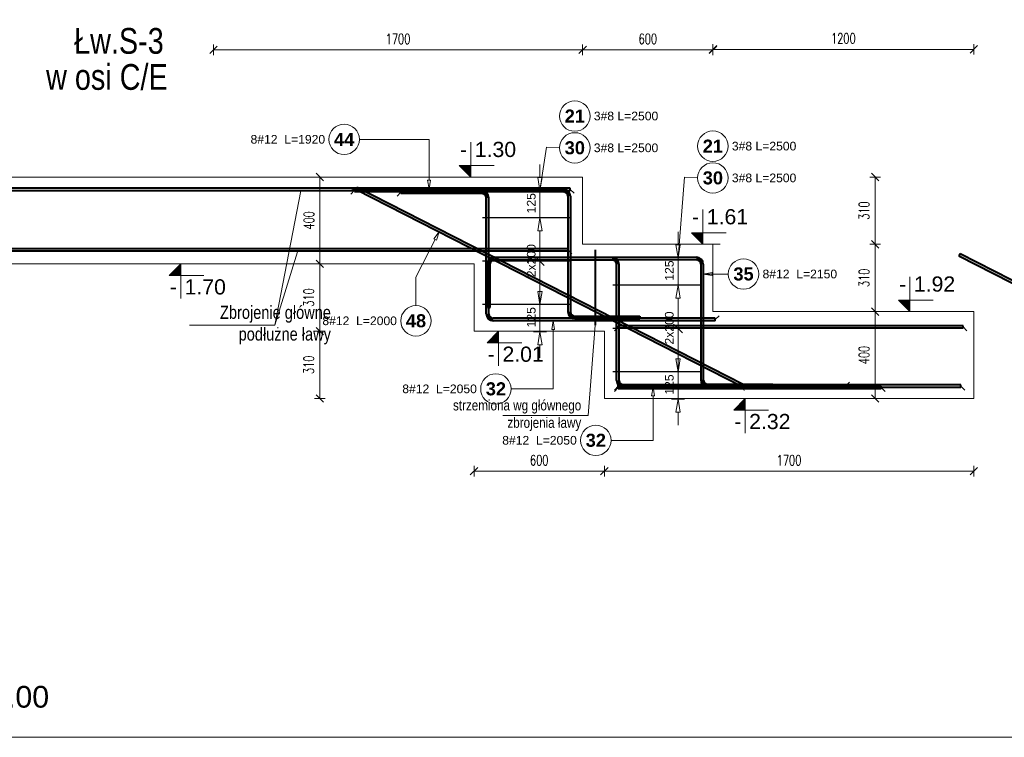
# Model space of a CAD drawing. Extents: x 40861 to 114399, y -71497 to -5875.
# Tile 17 of 45: x 74041 to 78574, y -36644 to -33339. Entities that reach past the tile are written whole.
import ezdxf
from ezdxf.enums import TextEntityAlignment as Align

# ---------------------------------------------------------------- set-up
doc = ezdxf.new("R2010")
doc.units = 0
doc.header["$LTSCALE"] = 10
doc.header["$MEASUREMENT"] = 0
doc.linetypes.add('HIDDEN', pattern=[0.375, 0.25, -0.125])
for name, color, linetype in [('AutoCAD_Structural_Detailing_symbole graficzne', 7, 'Continuous'), ('RCAD_kształt pręta', 7, 'Continuous'), ('RCAD_opis kształtu pręta', 7, 'Continuous'), ('RCAD_opis rozkładu', 7, 'Continuous'), ('RCAD_pręt wyrzucony', 130, 'Continuous'), ('RCAD_rozkład pręta', 7, 'Continuous'), ('RCAD_symbole graficzne', 7, 'Continuous')]:
    doc.layers.add(name, color=color, linetype=linetype)
for name, color, linetype, lineweight in [('P-Opis', 1, 'Continuous', 18), ('P-Opis fundamenty', 193, 'Continuous', 9), ('P-Przerywana', 13, 'HIDDEN', 9), ('P-Wymiar', 254, 'Continuous', 9)]:
    doc.layers.add(name, color=color, linetype=linetype, lineweight=lineweight)
doc.styles.add('_Fd Opis', font='arial.ttf', dxfattribs={"width": 0.8})
doc.styles.add('ROMANS', font='romans.shx', dxfattribs={"width": 0.7})
doc.styles.add('style1', font='arial.ttf')
doc.styles.add('style3', font='arialbd.ttf')
doc.dimstyles.new('A25', dxfattribs={"dimscale": 27, "dimtxt": 1.75, "dimasz": 0.05, "dimexe": 0, "dimexo": 0, "dimgap": 1, "dimtad": 1, "dimdec": 4, "dimrnd": 1, "dimdsep": 46, "dimtxsty": 'ROMANS', "dimblk": '[[[[[[[[', "dimcen": 2, "dimdle": 2, "dimse1": 1, "dimse2": 1, "dimclrd": 256, "dimclrt": 1, "dimadec": 0, "dimazin": 0, "dimtfac": 1, "dimtdec": 4, "dimtix": 1, "dimtmove": 2, "dimatfit": 3, "dimldrblk": '[[[[[[[[', "dimfxl": 0, "dimtvp": 0.6, "dimtolj": 1, "dimlwd": -1, "dimarcsym": 0})

# ---------------------------------------------------------------- blocks, each defined once
blk = doc.blocks.new('[[[[[[[[')
at = {"layer": 'P-Wymiar'}
for p, q in [((-12.7, -12.7), (12.7, 12.7)), ((0, 0), (-4.6, 0)), ((0, 18), (0, -18))]:
    blk.add_line(p, q, dxfattribs=at)
blk = doc.blocks.new('*D708')
at = {"layer": 'Defpoints', "color": 0}
for p in [(77734.5, -34683.2), (77978.8, -34683.2), (77734.5, -35083.2)]:
    blk.add_point(p, dxfattribs=at)
at = {"layer": 'P-Wymiar', "transparency": 16777216}
blk.add_line((77978.8, -35081.9), (77978.8, -34684.6), dxfattribs=at)
at = {"layer": 'P-Wymiar', "transparency": 16777216, "xscale": 1.35, "yscale": 1.35, "zscale": 1.35}
for p, rotation in [((77978.8, -34683.2), 90), ((77978.8, -35083.2), 270)]:
    blk.add_blockref('[[[[[[[[', p, dxfattribs=dict(at, rotation=rotation))
at = {"layer": 'P-Wymiar', "color": 1, "transparency": 16777216, "insert": (77928.2, -34883.2), "char_height": 47.25, "attachment_point": 5, "rotation": 90, "style": 'ROMANS'}
blk.add_mtext('\\A1;400', dxfattribs=at)
blk = doc.blocks.new('*D709')
at = {"layer": 'Defpoints', "color": 0}
for p in [(76527, -34373.2), (77978.8, -34373.2), (77734.5, -34683.2)]:
    blk.add_point(p, dxfattribs=at)
at = {"layer": 'P-Wymiar', "transparency": 16777216}
blk.add_line((77978.8, -34681.9), (77978.8, -34374.6), dxfattribs=at)
at = {"layer": 'P-Wymiar', "transparency": 16777216, "xscale": 1.35, "yscale": 1.35, "zscale": 1.35}
for p, rotation in [((77978.8, -34373.2), 90), ((77978.8, -34683.2), 270)]:
    blk.add_blockref('[[[[[[[[', p, dxfattribs=dict(at, rotation=rotation))
at = {"layer": 'P-Wymiar', "color": 1, "transparency": 16777216, "insert": (77928.2, -34528.2), "char_height": 47.25, "attachment_point": 5, "rotation": 90, "style": 'ROMANS'}
blk.add_mtext('\\A1;310', dxfattribs=at)
blk = doc.blocks.new('*D710')
at = {"layer": 'Defpoints', "color": 0}
for p in [(75927, -34063.2), (77978.8, -34063.2), (76527, -34373.2)]:
    blk.add_point(p, dxfattribs=at)
at = {"layer": 'P-Wymiar', "transparency": 16777216}
blk.add_line((77978.8, -34371.9), (77978.8, -34064.6), dxfattribs=at)
at = {"layer": 'P-Wymiar', "transparency": 16777216, "xscale": 1.35, "yscale": 1.35, "zscale": 1.35}
for p, rotation in [((77978.8, -34063.2), 90), ((77978.8, -34373.2), 270)]:
    blk.add_blockref('[[[[[[[[', p, dxfattribs=dict(at, rotation=rotation))
at = {"layer": 'P-Wymiar', "color": 1, "transparency": 16777216, "insert": (77928.2, -34218.2), "char_height": 47.25, "attachment_point": 5, "rotation": 90, "style": 'ROMANS'}
blk.add_mtext('\\A1;310', dxfattribs=at)
blk = doc.blocks.new('*D711')
at = {"layer": 'Defpoints', "color": 0}
for p in [(75598.1, -34063.2), (75422.9, -34463.2), (75598.1, -34463.2)]:
    blk.add_point(p, dxfattribs=at)
at = {"layer": 'P-Wymiar', "transparency": 16777216}
blk.add_line((75422.9, -34064.6), (75422.9, -34461.9), dxfattribs=at)
at = {"layer": 'P-Wymiar', "transparency": 16777216, "xscale": 1.35, "yscale": 1.35, "zscale": 1.35}
for p, rotation in [((75422.9, -34063.2), 90), ((75422.9, -34463.2), 270)]:
    blk.add_blockref('[[[[[[[[', p, dxfattribs=dict(at, rotation=rotation))
at = {"layer": 'P-Wymiar', "color": 1, "transparency": 16777216, "insert": (75372.3, -34263.2), "char_height": 47.25, "attachment_point": 5, "rotation": 90, "style": 'ROMANS'}
blk.add_mtext('\\A1;400', dxfattribs=at)
blk = doc.blocks.new('*D712')
at = {"layer": 'Defpoints', "color": 0}
for p in [(75597.5, -34463.2), (75422.3, -34773.2), (76028.2, -34773.2)]:
    blk.add_point(p, dxfattribs=at)
at = {"layer": 'P-Wymiar', "transparency": 16777216}
blk.add_line((75422.3, -34464.6), (75422.3, -34771.9), dxfattribs=at)
at = {"layer": 'P-Wymiar', "transparency": 16777216, "xscale": 1.35, "yscale": 1.35, "zscale": 1.35}
for p, rotation in [((75422.3, -34463.2), 90), ((75422.3, -34773.2), 270)]:
    blk.add_blockref('[[[[[[[[', p, dxfattribs=dict(at, rotation=rotation))
at = {"layer": 'P-Wymiar', "color": 1, "transparency": 16777216, "insert": (75371.6, -34618.2), "char_height": 47.25, "attachment_point": 5, "rotation": 90, "style": 'ROMANS'}
blk.add_mtext('\\A1;310', dxfattribs=at)
blk = doc.blocks.new('*D713')
at = {"layer": 'Defpoints', "color": 0}
for p in [(76028.2, -34773.2), (75422.3, -35083.2), (76628.2, -35083.2)]:
    blk.add_point(p, dxfattribs=at)
at = {"layer": 'P-Wymiar', "transparency": 16777216}
blk.add_line((75422.3, -34774.6), (75422.3, -35081.9), dxfattribs=at)
at = {"layer": 'P-Wymiar', "transparency": 16777216, "xscale": 1.35, "yscale": 1.35, "zscale": 1.35}
for p, rotation in [((75422.3, -34773.2), 90), ((75422.3, -35083.2), 270)]:
    blk.add_blockref('[[[[[[[[', p, dxfattribs=dict(at, rotation=rotation))
at = {"layer": 'P-Wymiar', "color": 1, "transparency": 16777216, "insert": (75371.6, -34928.2), "char_height": 47.25, "attachment_point": 5, "rotation": 90, "style": 'ROMANS'}
blk.add_mtext('\\A1;310', dxfattribs=at)
blk = doc.blocks.new('*D714')
at = {"layer": 'Defpoints', "color": 0}
for p in [(76732.5, -34928.8), (78433, -34988.3), (76732.5, -35418.3)]:
    blk.add_point(p, dxfattribs=at)
at = {"layer": 'P-Wymiar', "transparency": 16777216}
blk.add_line((78431.6, -35418.3), (76733.8, -35418.3), dxfattribs=at)
at = {"layer": 'P-Wymiar', "transparency": 16777216, "xscale": 1.35, "yscale": 1.35, "zscale": 1.35, "rotation": 180}
blk.add_blockref('[[[[[[[[', (76732.5, -35418.3), dxfattribs=at)
at = {"layer": 'P-Wymiar', "transparency": 16777216, "xscale": 1.35, "yscale": 1.35, "zscale": 1.35}
blk.add_blockref('[[[[[[[[', (78433, -35418.3), dxfattribs=at)
at = {"layer": 'P-Wymiar', "color": 1, "transparency": 16777216, "insert": (77582.7, -35367.6), "char_height": 47.25, "attachment_point": 5, "style": 'ROMANS'}
blk.add_mtext('\\A1;1700', dxfattribs=at)
blk = doc.blocks.new('*D715')
at = {"layer": 'Defpoints', "color": 0}
for p in [(76132.5, -34633.7), (76732.5, -34928.8), (76132.5, -35418.3)]:
    blk.add_point(p, dxfattribs=at)
at = {"layer": 'P-Wymiar', "transparency": 16777216}
blk.add_line((76731.1, -35418.3), (76133.8, -35418.3), dxfattribs=at)
at = {"layer": 'P-Wymiar', "transparency": 16777216, "xscale": 1.35, "yscale": 1.35, "zscale": 1.35, "rotation": 180}
blk.add_blockref('[[[[[[[[', (76132.5, -35418.3), dxfattribs=at)
at = {"layer": 'P-Wymiar', "transparency": 16777216, "xscale": 1.35, "yscale": 1.35, "zscale": 1.35}
blk.add_blockref('[[[[[[[[', (76732.5, -35418.3), dxfattribs=at)
at = {"layer": 'P-Wymiar', "color": 1, "transparency": 16777216, "insert": (76432.5, -35367.6), "char_height": 47.25, "attachment_point": 5, "style": 'ROMANS'}
blk.add_mtext('\\A1;600', dxfattribs=at)
blk = doc.blocks.new('*D716')
at = {"layer": 'Defpoints', "color": 0}
for p in [(76632.5, -33477.7), (76632.5, -33901), (77232.5, -34531)]:
    blk.add_point(p, dxfattribs=at)
at = {"layer": 'P-Wymiar', "transparency": 16777216}
blk.add_line((77231.1, -33477.7), (76633.8, -33477.7), dxfattribs=at)
at = {"layer": 'P-Wymiar', "transparency": 16777216, "xscale": 1.35, "yscale": 1.35, "zscale": 1.35, "rotation": 180}
blk.add_blockref('[[[[[[[[', (76632.5, -33477.7), dxfattribs=at)
at = {"layer": 'P-Wymiar', "transparency": 16777216, "xscale": 1.35, "yscale": 1.35, "zscale": 1.35}
blk.add_blockref('[[[[[[[[', (77232.5, -33477.7), dxfattribs=at)
at = {"layer": 'P-Wymiar', "color": 1, "transparency": 16777216, "insert": (76932.5, -33427.1), "char_height": 47.25, "attachment_point": 5, "style": 'ROMANS'}
blk.add_mtext('\\A1;600', dxfattribs=at)
blk = doc.blocks.new('*D717')
at = {"layer": 'Defpoints', "color": 0}
for p in [(74932.5, -33477.7), (74932.5, -33901), (76632.5, -33901)]:
    blk.add_point(p, dxfattribs=at)
at = {"layer": 'P-Wymiar', "transparency": 16777216}
blk.add_line((76631.1, -33477.7), (74933.8, -33477.7), dxfattribs=at)
at = {"layer": 'P-Wymiar', "transparency": 16777216, "xscale": 1.35, "yscale": 1.35, "zscale": 1.35, "rotation": 180}
blk.add_blockref('[[[[[[[[', (74932.5, -33477.7), dxfattribs=at)
at = {"layer": 'P-Wymiar', "transparency": 16777216, "xscale": 1.35, "yscale": 1.35, "zscale": 1.35}
blk.add_blockref('[[[[[[[[', (76632.5, -33477.7), dxfattribs=at)
at = {"layer": 'P-Wymiar', "color": 1, "transparency": 16777216, "insert": (75782.5, -33427.1), "char_height": 47.25, "attachment_point": 5, "style": 'ROMANS'}
blk.add_mtext('\\A1;1700', dxfattribs=at)
blk = doc.blocks.new('*D718')
at = {"layer": 'Defpoints', "color": 0}
for p in [(78433, -33475.3), (77232.5, -34631.1), (78433, -34683.2)]:
    blk.add_point(p, dxfattribs=at)
at = {"layer": 'P-Wymiar', "transparency": 16777216}
blk.add_line((77233.8, -33475.3), (78431.6, -33475.3), dxfattribs=at)
at = {"layer": 'P-Wymiar', "transparency": 16777216, "xscale": 1.35, "yscale": 1.35, "zscale": 1.35, "rotation": 180}
blk.add_blockref('[[[[[[[[', (77232.5, -33475.3), dxfattribs=at)
at = {"layer": 'P-Wymiar', "transparency": 16777216, "xscale": 1.35, "yscale": 1.35, "zscale": 1.35}
blk.add_blockref('[[[[[[[[', (78433, -33475.3), dxfattribs=at)
at = {"layer": 'P-Wymiar', "color": 1, "transparency": 16777216, "insert": (77832.7, -33424.7), "char_height": 47.25, "attachment_point": 5, "style": 'ROMANS'}
blk.add_mtext('\\A1;1200', dxfattribs=at)

msp = doc.modelspace()

# ---------------------------------------------------------------- hatches: boundary and pattern name
at = {"layer": 'RCAD_kształt pręta', "lineweight": 40, "true_color": 0x919191}
for points in [[(75582.43095, -34130.05061), (75582.44331, -34118.05062), (76544.18108, -34119.04104), (76544.16872, -34131.04103)], [(75589.40842, -34120.64566), (75594.867, -34109.95904), (77371.58572, -35017.4829), (77366.12714, -35028.16952)], [(76168.29959, -34127.65194), (76168.29959, -34139.65194), (75795.46792, -34139.65194), (75795.46792, -34127.65194)], [(76200.29959, -34693.72722), (76188.29959, -34693.72722), (76188.29959, -34159.65194), (76200.29959, -34159.65194)], [(76564.14813, -34151.04102), (76576.14813, -34151.04102), (76576.14813, -34683.51962), (76564.14813, -34683.51962)], [(76226.32468, -34443.74328), (76226.33704, -34431.74329), (77156.07483, -34432.70075), (77156.06248, -34444.70074)], [(76768.29959, -34433.61141), (76768.29959, -34445.61141), (76395.46792, -34445.61141), (76395.46792, -34433.61141)], [(76206.09813, -34663.72257), (76194.09814, -34663.71021), (76194.30411, -34463.71032), (76206.3041, -34463.72267)], [(76800.29959, -34999.68669), (76788.29959, -34999.68669), (76788.29959, -34465.61141), (76800.29959, -34465.61141)], [(77176.04188, -34464.70073), (77188.04188, -34464.70073), (77188.04188, -34997.17933), (77176.04188, -34997.17933)], [(77243.20764, -34713.72722), (77243.20764, -34725.72722), (76220.29959, -34725.72722), (76220.29959, -34713.72722)], [(76596.14813, -34715.51962), (76596.14813, -34703.51962), (76896.14813, -34703.51962), (76896.14813, -34715.51962)], [(77843.20764, -35019.68669), (77843.20764, -35031.68669), (76820.29959, -35031.68669), (76820.29959, -35019.68669)], [(77208.04188, -35029.17933), (77208.04188, -35017.17933), (77508.04188, -35017.17933), (77508.04188, -35029.17933)]]:
    msp.add_hatch(color=252, dxfattribs=at).paths.add_polyline_path(points, flags=0)
h = msp.add_hatch(color=252, dxfattribs=at)
edge = h.paths.add_edge_path(flags=0)
edge.add_line((76200.29959, -34159.65194), (76188.29959, -34159.65194))
edge.add_arc((76168.29959, -34159.65194), 20, 0, 90.00000005)
edge.add_line((76168.29959, -34139.65194), (76168.29959, -34127.65194))
edge.add_arc((76168.29959, -34159.65194), 32, 360, 450.00000005, ccw=False)
h = msp.add_hatch(color=252, dxfattribs=at)
edge = h.paths.add_edge_path(flags=0)
edge.add_line((76576.14813, -34151.04102), (76564.14813, -34151.04102))
edge.add_arc((76544.14813, -34151.04102), 20, 0, 89.94099559)
edge.add_line((76544.16872, -34131.04103), (76544.18108, -34119.04104))
edge.add_arc((76544.14813, -34151.04102), 32, 360, 449.94099559, ccw=False)
h = msp.add_hatch(color=252, dxfattribs=at)
edge = h.paths.add_edge_path(flags=0)
edge.add_line((76226.33704, -34431.74329), (76226.32468, -34443.74328))
edge.add_arc((76226.30409, -34463.74327), 20, 89.94099559, 179.94099559)
edge.add_line((76206.3041, -34463.72267), (76194.30411, -34463.71032))
edge.add_arc((76226.30409, -34463.74327), 32, 449.94099559, 539.94099559, ccw=False)
h = msp.add_hatch(color=252, dxfattribs=at)
edge = h.paths.add_edge_path(flags=0)
edge.add_line((76800.29959, -34465.61141), (76788.29959, -34465.61141))
edge.add_arc((76768.29959, -34465.61141), 20, 0, 90.00000005)
edge.add_line((76768.29959, -34445.61141), (76768.29959, -34433.61141))
edge.add_arc((76768.29959, -34465.61141), 32, 360, 450.00000005, ccw=False)
h = msp.add_hatch(color=252, dxfattribs=at)
edge = h.paths.add_edge_path(flags=0)
edge.add_line((77188.04188, -34464.70073), (77176.04188, -34464.70073))
edge.add_arc((77156.04188, -34464.70073), 20, 0, 89.94099559)
edge.add_line((77156.06248, -34444.70074), (77156.07483, -34432.70075))
edge.add_arc((77156.04188, -34464.70073), 32, 360, 449.94099559, ccw=False)
h = msp.add_hatch(color=252, dxfattribs=at)
edge = h.paths.add_edge_path(flags=0)
edge.add_line((76188.29959, -34693.72722), (76200.29959, -34693.72722))
edge.add_arc((76220.29959, -34693.72722), 20, 180, 270)
edge.add_line((76220.29959, -34713.72722), (76220.29959, -34725.72722))
edge.add_arc((76220.29959, -34693.72722), 32, 540, 630, ccw=False)
h = msp.add_hatch(color=252, dxfattribs=at)
edge = h.paths.add_edge_path(flags=0)
edge.add_line((76564.14813, -34683.51962), (76576.14813, -34683.51962))
edge.add_arc((76596.14813, -34683.51962), 20, 180, 270)
edge.add_line((76596.14813, -34703.51962), (76596.14813, -34715.51962))
edge.add_arc((76596.14813, -34683.51962), 32, 540, 630, ccw=False)
h = msp.add_hatch(color=252, dxfattribs=at)
edge = h.paths.add_edge_path(flags=0)
edge.add_line((76788.29959, -34999.68669), (76800.29959, -34999.68669))
edge.add_arc((76820.29959, -34999.68669), 20, 180, 270)
edge.add_line((76820.29959, -35019.68669), (76820.29959, -35031.68669))
edge.add_arc((76820.29959, -34999.68669), 32, 540, 630, ccw=False)
h = msp.add_hatch(color=252, dxfattribs=at)
edge = h.paths.add_edge_path(flags=0)
edge.add_line((77176.04188, -34997.17933), (77188.04188, -34997.17933))
edge.add_arc((77208.04188, -34997.17933), 20, -180, -90)
edge.add_line((77208.04188, -35017.17933), (77208.04188, -35029.17933))
edge.add_arc((77208.04188, -34997.17933), 32, 180, 270, ccw=False)
at = {"layer": 'RCAD_pręt wyrzucony', "lineweight": 40}
msp.add_hatch(color=4, dxfattribs=at).paths.add_polyline_path([(78364.55701, -34426.46682), (78370.01559, -34415.7802), (80146.73431, -35323.30406), (80141.27573, -35333.99068)], flags=0)
at = {"layer": 'RCAD_symbole graficzne', "lineweight": 40}
for points in [[(76064.7083, -34009.88653), (76118.04163, -34063.21986), (76118.04163, -34009.88653)], [(77132.8578, -34319.88653), (77186.19113, -34373.21986), (77186.19113, -34319.88653)], [(74728.6256, -34516.55319), (74781.95893, -34463.21986), (74781.95893, -34516.55319)], [(78086.16782, -34629.88653), (78139.50115, -34683.21986), (78139.50115, -34629.88653)], [(76192.10841, -34826.55319), (76245.44174, -34773.21986), (76245.44174, -34826.55319)], [(77327.78982, -35136.55319), (77381.12315, -35083.21986), (77381.12315, -35136.55319)]]:
    msp.add_hatch(color=1, dxfattribs=at).paths.add_polyline_path(points, flags=0)

# ---------------------------------------------------------------- linework, layer by layer
at = {"lineweight": 40}
msp.add_lwpolyline([(76689.57006, -34398.99524), (76689.57006, -34745.09585)], dxfattribs=at)
at = {"layer": 'P-Opis', "lineweight": 13}
for points in [[(74822.48962, -34745.28429), (75215.1921, -34745.28429), (75335.12095, -34126.34916), (75215.1921, -34745.28429), (75319.63022, -34408.0856)], [(76265.24474, -35162.04496), (76657.94722, -35162.04496), (76689.57006, -34745.09585), (76657.94722, -35162.04496), (76689.57006, -34745.09585)]]:
    msp.add_lwpolyline(points, dxfattribs=at)
at = {"layer": 'P-Opis fundamenty', "color": 1}
msp.add_lwpolyline([(78432.96297, -34683.21986), (78432.96297, -35083.21986), (76732.48774, -35083.21986), (76732.48774, -34773.21986), (76132.48774, -34773.21986), (76132.48774, -34463.21986), (72122.48774, -34463.21986), (72122.48774, -34063.21986)], dxfattribs=at)
at = {"layer": 'P-Opis fundamenty', "color": 2}
msp.add_lwpolyline([(78432.96297, -34683.21986), (77232.48774, -34683.21986), (77232.48774, -34373.21986), (76632.48774, -34373.21986), (76632.48774, -34063.21986), (72122.48774, -34063.21986)], dxfattribs=at)
at = {"layer": 'P-Przerywana', "color": 84, "true_color": 0x269900}
msp.add_lwpolyline([(71342.40931, -36643.81259), (81341.76548, -36643.81259)], dxfattribs=at)
at = {"layer": 'RCAD_kształt pręta', "color": 4, "lineweight": 40}
for p, q in [((76575.29232, -34114.34916), (73477.75079, -34114.34916)), ((76575.29232, -34126.34916), (73477.75079, -34126.34916)), ((75582.44331, -34118.05062), (75582.43095, -34130.05061)), ((75582.43095, -34130.05061), (76544.16872, -34131.04103)), ((75582.44331, -34118.05062), (76544.18108, -34119.04104)), ((75594.867, -34109.95904), (75589.40842, -34120.64566)), ((75589.40842, -34120.64566), (77366.12714, -35028.16952)), ((75594.867, -34109.95904), (77371.58572, -35017.4829)), ((76168.29959, -34127.65194), (75795.46792, -34127.65194)), ((75795.46792, -34139.65194), (75795.46792, -34127.65194)), ((76575.29232, -34126.34916), (76575.29232, -34114.34916)), ((76168.29959, -34139.65194), (75795.46792, -34139.65194)), ((76188.29959, -34693.72722), (76188.29959, -34159.65194)), ((76200.29959, -34693.72722), (76200.29959, -34159.65194)), ((76564.14813, -34151.04102), (76564.14813, -34683.51962)), ((76576.14813, -34151.04102), (76576.14813, -34683.51962)), ((76565.27336, -34393.40203), (73477.75079, -34393.40203)), ((76565.27336, -34405.40203), (73477.75079, -34405.40203)), ((76565.27336, -34405.40203), (76565.27336, -34393.40203)), ((76226.32468, -34443.74328), (77156.06248, -34444.70074)), ((76226.33704, -34431.74329), (77156.07483, -34432.70075)), ((76768.29959, -34433.61141), (76395.46792, -34433.61141)), ((76395.46792, -34445.61141), (76395.46792, -34433.61141)), ((76768.29959, -34445.61141), (76395.46792, -34445.61141)), ((76194.09814, -34663.71021), (76194.30411, -34463.71032)), ((76206.09813, -34663.72257), (76206.3041, -34463.72267)), ((76788.29959, -34999.68669), (76788.29959, -34465.61141)), ((76800.29959, -34999.68669), (76800.29959, -34465.61141)), ((77176.04188, -34464.70073), (77176.04188, -34997.17933)), ((77188.04188, -34464.70073), (77188.04188, -34997.17933)), ((76194.09814, -34663.71021), (76206.09813, -34663.72257)), ((77243.20764, -34713.72722), (76220.29959, -34713.72722)), ((76596.14813, -34703.51962), (76896.14813, -34703.51962)), ((76596.14813, -34715.51962), (76896.14813, -34715.51962)), ((76896.14813, -34703.51962), (76896.14813, -34715.51962)), ((77243.20764, -34725.72722), (77243.20764, -34713.72722)), ((77243.20764, -34725.72722), (76220.29959, -34725.72722)), ((78383.84255, -34747.91707), (76796.19521, -34747.91707)), ((76796.19521, -34759.91707), (76796.19521, -34747.91707)), ((78383.84255, -34759.91707), (76796.19521, -34759.91707)), ((78383.84255, -34759.91707), (78383.84255, -34747.91707)), ((78373.82359, -35020.85395), (76796.19521, -35020.85395)), ((76796.19521, -35032.85395), (76796.19521, -35020.85395)), ((78007.10128, -35026.96995), (76796.19521, -35026.96995)), ((76796.19521, -35038.96995), (76796.19521, -35026.96995)), ((78007.10128, -35026.96995), (76796.19521, -35026.96995)), ((76796.19521, -35038.96995), (76796.19521, -35026.96995)), ((78373.82359, -35032.85395), (76796.19521, -35032.85395)), ((78007.10128, -35038.96995), (76796.19521, -35038.96995)), ((78007.10128, -35038.96995), (76796.19521, -35038.96995)), ((77843.20764, -35019.68669), (76820.29959, -35019.68669)), ((77843.20764, -35031.68669), (76820.29959, -35031.68669)), ((77208.04188, -35017.17933), (77508.04188, -35017.17933)), ((77208.04188, -35029.17933), (77508.04188, -35029.17933)), ((77371.58572, -35017.4829), (77366.12714, -35028.16952)), ((77508.04188, -35017.17933), (77508.04188, -35029.17933)), ((77843.20764, -35031.68669), (77843.20764, -35019.68669)), ((78007.10128, -35038.96995), (78007.10128, -35026.96995)), ((78007.10128, -35038.96995), (78007.10128, -35026.96995)), ((78373.82359, -35032.85395), (78373.82359, -35020.85395))]:
    msp.add_line(p, q, dxfattribs=at)
at = {"layer": 'RCAD_kształt pręta', "color": 2, "lineweight": 5}
for p, q in [((75582.43713, -34124.05062), (75564.91911, -34141.53258)), ((75592.13771, -34115.30235), (75568.59262, -34122.92657)), ((76575.29232, -34120.34916), (76592.79232, -34137.84916)), ((75795.46792, -34133.65194), (75777.96792, -34151.15194)), ((76565.27336, -34399.40203), (76582.77336, -34416.90203)), ((76395.46792, -34439.61141), (76377.96792, -34457.11141)), ((77243.20764, -34719.72722), (77260.70764, -34702.22722)), ((76796.19521, -34753.91707), (76778.69521, -34771.41707)), ((78383.84255, -34753.91707), (78401.34255, -34771.41707)), ((76796.19521, -35026.85395), (76778.69521, -35044.35395)), ((76796.19521, -35032.96995), (76778.69521, -35050.46995)), ((76796.19521, -35032.96995), (76778.69521, -35050.46995)), ((77368.85643, -35022.82621), (77376.48066, -35046.3713)), ((77843.20764, -35025.68669), (77860.70764, -35008.18669)), ((78007.10128, -35032.96995), (78024.60128, -35050.46995)), ((78007.10128, -35032.96995), (78024.60128, -35050.46995)), ((78373.82359, -35026.85395), (78391.32359, -35044.35395))]:
    msp.add_line(p, q, dxfattribs=at)
at = {"layer": 'RCAD_kształt pręta', "color": 4, "lineweight": 40}
for centre, radius, start, end in [((76168.29959, -34159.65194), 32, 360, 90.00000005), ((76544.14813, -34151.04102), 20, 360, 89.94099559), ((76544.14813, -34151.04102), 32, 360, 89.94099559), ((76168.29959, -34159.65194), 20, 0, 90.00000005), ((76226.30409, -34463.74327), 32, 89.94099559, 179.94099559), ((76226.30409, -34463.74327), 20, 89.94099559, 179.94099559), ((76768.29959, -34465.61141), 32, 360, 90.00000005), ((76768.29959, -34465.61141), 20, 0, 90.00000005), ((77156.04188, -34464.70073), 20, 0, 89.94099559), ((77156.04188, -34464.70073), 32, 0, 89.94099559), ((76220.29959, -34693.72722), 32, 180, 270), ((76220.29959, -34693.72722), 20, 180, 270), ((76596.14813, -34683.51962), 32, 180, 270), ((76596.14813, -34683.51962), 20, 180, 270), ((76820.29959, -34999.68669), 32, 180, 270), ((76820.29959, -34999.68669), 20, 180, 270), ((77208.04188, -34997.17933), 32, 180, 270), ((77208.04188, -34997.17933), 20, 180, 270)]:
    msp.add_arc(centre, radius, start, end, dxfattribs=at)
at = {"layer": 'RCAD_opis kształtu pręta', "color": 8, "lineweight": 0}
for p, q in [((75925.68142, -33889.87399), (75604.42751, -33889.87399)), ((75925.68142, -33889.87399), (75925.48727, -34078.40387)), ((75925.44608, -34118.40385), (75918.82061, -34078.39701)), ((75932.15393, -34078.41074), (75918.82061, -34078.39701)), ((75932.15393, -34078.41074), (75925.44608, -34118.40385)), ((75865.11822, -34524.42483), (75953.44303, -34351.50558)), ((75947.50602, -34348.47304), (75971.63831, -34315.88351)), ((75947.50602, -34348.47304), (75959.38005, -34354.53813)), ((75971.63831, -34315.88351), (75959.38005, -34354.53813)), ((75865.11822, -34524.42483), (75865.11822, -34655.69784)), ((77188.04188, -34510.17014), (77228.04188, -34503.50347)), ((77228.04188, -34516.8368), (77188.04188, -34510.17014)), ((77192.90199, -34510.17014), (77228.04188, -34510.17014)), ((77192.90199, -34510.17014), (77303.13183, -34510.17014)), ((77228.04188, -34516.8368), (77228.04188, -34503.50347)), ((76489.9234, -34765.72722), (76496.59006, -34725.72722)), ((76489.9234, -34765.72722), (76503.25673, -34765.72722)), ((76496.59006, -34725.72722), (76503.25673, -34765.72722)), ((76496.59006, -35039.21528), (76496.59006, -34765.72722)), ((76496.59006, -35039.21528), (76303.02965, -35039.21528)), ((76950.00579, -35071.68669), (76956.67246, -35031.68669)), ((76956.67246, -35031.68669), (76963.33913, -35071.68669)), ((76950.00579, -35071.68669), (76963.33913, -35071.68669)), ((76956.67246, -35276.04923), (76956.67246, -35071.68669)), ((76956.67246, -35276.04923), (76763.11205, -35276.04923))]:
    msp.add_line(p, q, dxfattribs=at)
for centre in [(75534.42751, -33889.87399), (77373.13183, -34510.17014), (75865.11822, -34725.69784), (76233.02965, -35039.21528), (76693.11205, -35276.04923)]:
    msp.add_circle(centre, 70, dxfattribs=at)
at = {"layer": 'RCAD_opis rozkładu', "color": 8, "lineweight": 0}
for p, q in [((76465.82791, -33925.6098), (76435.8558, -34125.6994)), ((76465.82791, -33925.6098), (76526.40843, -33927.22311)), ((76435.8558, -34005.6994), (76435.8558, -34065.6994)), ((76435.8558, -34125.6994), (76425.8558, -34065.6994)), ((76445.8558, -34065.6994), (76425.8558, -34065.6994)), ((76445.8558, -34065.6994), (76435.8558, -34125.6994)), ((77101.40586, -34064.15723), (77071.43375, -34435.6994)), ((77101.40586, -34064.15723), (77161.98638, -34065.77055)), ((76465.8558, -34125.6994), (76405.8558, -34125.6994)), ((76435.8558, -34250.6994), (76435.8558, -34125.6994)), ((76405.8558, -34250.6994), (76465.8558, -34250.6994)), ((76425.8558, -34310.6994), (76435.8558, -34250.6994)), ((76435.8558, -34250.6994), (76445.8558, -34310.6994)), ((76425.8558, -34310.6994), (76445.8558, -34310.6994)), ((76435.8558, -34450.6994), (76435.8558, -34310.6994)), ((77071.43375, -34315.6994), (77071.43375, -34375.6994)), ((77071.43375, -34435.6994), (77061.43375, -34375.6994)), ((77081.43375, -34375.6994), (77061.43375, -34375.6994)), ((77081.43375, -34375.6994), (77071.43375, -34435.6994)), ((76455.8558, -34470.6994), (76415.8558, -34430.6994)), ((76415.8558, -34450.6994), (76455.8558, -34450.6994)), ((76435.8558, -34650.6994), (76435.8558, -34450.6994)), ((76435.8558, -34450.6994), (76435.8558, -34590.6994)), ((77101.43375, -34435.6994), (77041.43375, -34435.6994)), ((77071.43375, -34560.6994), (77071.43375, -34435.6994)), ((77041.43375, -34560.6994), (77101.43375, -34560.6994)), ((77061.43375, -34620.6994), (77071.43375, -34560.6994)), ((77071.43375, -34560.6994), (77081.43375, -34620.6994)), ((76435.8558, -34650.6994), (76425.8558, -34590.6994)), ((76445.8558, -34590.6994), (76425.8558, -34590.6994)), ((76445.8558, -34590.6994), (76435.8558, -34650.6994)), ((77061.43375, -34620.6994), (77081.43375, -34620.6994)), ((77071.43375, -34760.6994), (77071.43375, -34620.6994)), ((76405.8558, -34650.6994), (76465.8558, -34650.6994)), ((76435.8558, -34650.6994), (76435.8558, -34775.6994)), ((77091.43375, -34780.6994), (77051.43375, -34740.6994)), ((77051.43375, -34760.6994), (77091.43375, -34760.6994)), ((77071.43375, -34960.6994), (77071.43375, -34760.6994)), ((77071.43375, -34760.6994), (77071.43375, -34900.6994)), ((76465.8558, -34775.6994), (76405.8558, -34775.6994)), ((76425.8558, -34835.6994), (76435.8558, -34775.6994)), ((76435.8558, -34775.6994), (76445.8558, -34835.6994)), ((76425.8558, -34835.6994), (76445.8558, -34835.6994)), ((76435.8558, -34895.6994), (76435.8558, -34835.6994)), ((77071.43375, -34960.6994), (77061.43375, -34900.6994)), ((77081.43375, -34900.6994), (77061.43375, -34900.6994)), ((77081.43375, -34900.6994), (77071.43375, -34960.6994)), ((77041.43375, -34960.6994), (77101.43375, -34960.6994)), ((77071.43375, -34960.6994), (77071.43375, -35085.6994)), ((77101.43375, -35085.6994), (77041.43375, -35085.6994)), ((77061.43375, -35145.6994), (77071.43375, -35085.6994)), ((77071.43375, -35085.6994), (77081.43375, -35145.6994)), ((77061.43375, -35145.6994), (77081.43375, -35145.6994)), ((77071.43375, -35205.6994), (77071.43375, -35145.6994))]:
    msp.add_line(p, q, dxfattribs=at)
for centre in [(76596.38362, -33782.5564), (76596.38362, -33929.08662), (77231.96157, -33921.10384), (77231.96157, -34067.63406)]:
    msp.add_circle(centre, 70, dxfattribs=at)
at = {"layer": 'RCAD_pręt wyrzucony', "color": 4, "lineweight": 40}
for p, q in [((78370.01559, -34415.7802), (78364.55701, -34426.46682)), ((78364.55701, -34426.46682), (80141.27573, -35333.99068)), ((78370.01559, -34415.7802), (80146.73431, -35323.30406))]:
    msp.add_line(p, q, dxfattribs=at)
at = {"layer": 'RCAD_rozkład pręta', "color": 7, "linetype": 'ByBlock', "lineweight": 30}
for p, q in [((76575.47924, -34250.6994), (76170.93593, -34250.6994)), ((76575.47924, -34450.6994), (76170.93593, -34450.6994)), ((77175.47924, -34560.6994), (76770.93593, -34560.6994)), ((76575.47924, -34650.6994), (76170.93593, -34650.6994)), ((77175.47924, -34760.6994), (76770.93593, -34760.6994)), ((77175.47924, -34960.6994), (76770.93593, -34960.6994))]:
    msp.add_line(p, q, dxfattribs=at)
at = {"layer": 'RCAD_symbole graficzne', "color": 1, "lineweight": 0}
for p, q in [((76118.04163, -34063.21986), (76118.04163, -33903.21986)), ((76224.7083, -34009.88653), (76064.7083, -34009.88653)), ((76064.7083, -34009.88653), (76118.04163, -34063.21986)), ((76198.04163, -34063.21986), (76038.04163, -34063.21986)), ((77186.19113, -34373.21986), (77186.19113, -34213.21986)), ((77292.8578, -34319.88653), (77132.8578, -34319.88653)), ((77132.8578, -34319.88653), (77186.19113, -34373.21986)), ((77266.19113, -34373.21986), (77106.19113, -34373.21986)), ((74861.95893, -34463.21986), (74701.95893, -34463.21986)), ((74728.6256, -34516.55319), (74781.95893, -34463.21986)), ((74781.95893, -34463.21986), (74781.95893, -34623.21986)), ((74888.6256, -34516.55319), (74728.6256, -34516.55319)), ((78139.50115, -34683.21986), (78139.50115, -34523.21986)), ((78246.16782, -34629.88653), (78086.16782, -34629.88653)), ((78086.16782, -34629.88653), (78139.50115, -34683.21986)), ((78219.50115, -34683.21986), (78059.50115, -34683.21986)), ((76325.44174, -34773.21986), (76165.44174, -34773.21986)), ((76192.10841, -34826.55319), (76245.44174, -34773.21986)), ((76245.44174, -34773.21986), (76245.44174, -34933.21986)), ((76352.10841, -34826.55319), (76192.10841, -34826.55319)), ((77461.12315, -35083.21986), (77301.12315, -35083.21986)), ((77327.78982, -35136.55319), (77381.12315, -35083.21986)), ((77381.12315, -35083.21986), (77381.12315, -35243.21986)), ((77487.78982, -35136.55319), (77327.78982, -35136.55319))]:
    msp.add_line(p, q, dxfattribs=at)

# ---------------------------------------------------------------- texts
at = {"layer": 'AutoCAD_Structural_Detailing_symbole graficzne', "color": 2, "style": 'style1'}
msp.add_text('0.00 ', height=100, dxfattribs=at).set_placement((73904.29032, -36537.14593), align=Align.BOTTOM_LEFT)
at = {"layer": 'P-Opis fundamenty', "color": 214, "true_color": 0xa31f9e, "insert": (74703.8673, -33437.11195), "char_height": 118.638, "attachment_point": 6, "style": '_Fd Opis'}
msp.add_mtext('Łw.S-3', dxfattribs=at)
at = {"layer": 'P-Opis fundamenty', "color": 214, "true_color": 0xa31f9e, "insert": (74722.09527, -33603.22023), "char_height": 118.638, "attachment_point": 6, "style": '_Fd Opis'}
msp.add_mtext_dynamic_manual_height_columns('w osi C/E', width=1808.8876152, gutter_width=62.5, heights=[0], dxfattribs=at)
at = {"layer": 'P-Opis fundamenty', "attachment_point": 6, "style": '_Fd Opis'}
for s, insert, char_height, width in [('Zbrojenie główne podłużne ławy', (75473.59084, -34745.55974), 60, 771.5935951), ('strzemiona wg głównego zbrojenia ławy', (76625.93687, -35161.56372), 48, 617.2748761)]:
    msp.add_mtext(s, dxfattribs=dict(at, insert=insert, char_height=char_height, width=width))
at = {"layer": 'RCAD_opis kształtu pręta', "color": 1, "lineweight": 40, "attachment_point": 5}
for s, insert, char_height, style in [('44', (75534.42751, -33889.87399), 60, 'style3'), ('8#12  L=1920', (75275.20514, -33889.87399), 40, 'style1'), ('35', (77373.13183, -34510.17014), 60, 'style3'), ('8#12  L=2150', (77632.3542, -34510.17014), 40, 'style1'), ('8#12  L=2000', (75605.89585, -34725.69784), 40, 'style1'), ('48', (75865.11822, -34725.69784), 60, 'style3'), ('8#12  L=2050', (75973.80728, -35039.21528), 40, 'style1'), ('32', (76233.02965, -35039.21528), 60, 'style3'), ('8#12  L=2050', (76433.88967, -35276.04923), 40, 'style1'), ('32', (76693.11205, -35276.04923), 60, 'style3')]:
    msp.add_mtext(s, dxfattribs=dict(at, insert=insert, char_height=char_height, style=style))
at = {"layer": 'RCAD_opis rozkładu', "color": 1, "lineweight": 40, "char_height": 60, "attachment_point": 5, "style": 'style3'}
for s, insert in [('21', (76596.38362, -33782.5564)), ('30', (76596.38362, -33929.08662)), ('21', (77231.96157, -33921.10384)), ('30', (77231.96157, -34067.63406))]:
    msp.add_mtext(s, dxfattribs=dict(at, insert=insert))
at = {"layer": 'RCAD_opis rozkładu', "color": 2, "lineweight": 40, "char_height": 40, "attachment_point": 5, "style": 'style1'}
for insert in [(76832.26356, -33782.5564), (76832.26356, -33929.08662), (77467.84151, -33921.10384), (77467.84151, -34067.63406)]:
    msp.add_mtext('3#8 L=2500', dxfattribs=dict(at, insert=insert))
at = {"layer": 'RCAD_opis rozkładu', "color": 2, "lineweight": 40, "char_height": 40, "attachment_point": 7, "rotation": 90, "style": 'style1'}
for s, insert in [('125', (76416.27872, -34230.65506)), ('2x200', (76416.27872, -34524.66938)), ('125', (77051.85667, -34540.65506)), ('125', (76416.27872, -34755.65506)), ('2x200', (77051.85667, -34834.66938)), ('125', (77051.85667, -35065.65506))]:
    msp.add_mtext(s, dxfattribs=dict(at, insert=insert))
at = {"layer": 'RCAD_symbole graficzne', "color": 2, "lineweight": 40, "style": 'style1'}
for s, p in [('1.30 ', (76135.81941, -33992.10875)), ('1.61 ', (77203.96891, -34302.10875)), ('1.92 ', (78157.27893, -34612.10875))]:
    msp.add_text(s, height=70, dxfattribs=at).set_placement(p, align=Align.BOTTOM_LEFT)
for p in [(76100.26386, -33992.10875), (77168.41335, -34302.10875), (78121.72337, -34612.10875)]:
    msp.add_text('-', height=70, dxfattribs=at).set_placement(p, align=Align.BOTTOM_RIGHT)
for s, p in [('1.70 ', (74799.73671, -34534.33097)), ('2.01 ', (76263.21952, -34844.33097)), ('2.32 ', (77398.90093, -35154.33097))]:
    msp.add_text(s, height=70, dxfattribs=at).set_placement(p, align=Align.TOP_LEFT)
for p in [(74764.18115, -34534.33097), (76227.66396, -34844.33097), (77363.34537, -35154.33097)]:
    msp.add_text('-', height=70, dxfattribs=at).set_placement(p, align=Align.TOP_RIGHT)

# ---------------------------------------------------------------- dimensions: what is measured, and where the dimension line sits
at = {"layer": 'P-Wymiar'}
for base, p1, p2, angle, picture, middle in [((74932.48774, -33477.70088), (76632.48774, -33901.03131), (74932.48774, -33901.03131), 180, '*D717', (75782.48774, -33427.07588)), ((76632.48774, -33477.70088), (77232.48774, -34531.03131), (76632.48774, -33901.03131), 180, '*D716', (76932.48774, -33427.07588)), ((75422.92704, -34463.21986), (75598.1346, -34063.21986), (75598.1346, -34463.21986), 90, '*D711', (75372.30204, -34263.21986)), ((77978.83128, -34063.21986), (76526.98086, -34373.21986), (75926.98086, -34063.21986), 90, '*D710', (77928.20628, -34218.21986)), ((77978.83128, -34373.21986), (77734.45609, -34683.21986), (76526.98086, -34373.21986), 90, '*D709', (77928.20628, -34528.21986)), ((75422.26252, -34773.21986), (75597.47009, -34463.21986), (76028.17223, -34773.21986), 90, '*D712', (75371.63752, -34618.21986)), ((77978.83128, -34683.21986), (77734.45609, -35083.21986), (77734.45609, -34683.21986), 90, '*D708', (77928.20628, -34883.21986)), ((75422.26252, -35083.21986), (76028.17223, -34773.21986), (76628.17223, -35083.21986), 90, '*D713', (75371.63752, -34928.21986))]:
    dim = msp.add_linear_dim(base=base, p1=p1, p2=p2, angle=angle, dimstyle='A25', dxfattribs=at)
    dim.commit()
    dim.dimension.update_dxf_attribs({"geometry": picture, "text_midpoint": middle})
for base, p1, p2, picture, middle in [((78432.96297, -33475.32953), (77232.48774, -34631.08902), (78432.96297, -34683.21986), '*D718', (77832.72536, -33424.70453)), ((76132.48774, -35418.26288), (76732.48774, -34928.82397), (76132.48774, -34633.6888), '*D715', (76432.48774, -35367.63788)), ((76732.48774, -35418.26288), (78432.96297, -34988.32879), (76732.48774, -34928.82397), '*D714', (77582.72536, -35367.63788))]:
    dim = msp.add_linear_dim(base=base, p1=p1, p2=p2, dimstyle='A25', dxfattribs=at)
    dim.commit()
    dim.dimension.update_dxf_attribs({"geometry": picture, "text_midpoint": middle})

doc.saveas('drawing.dxf')
